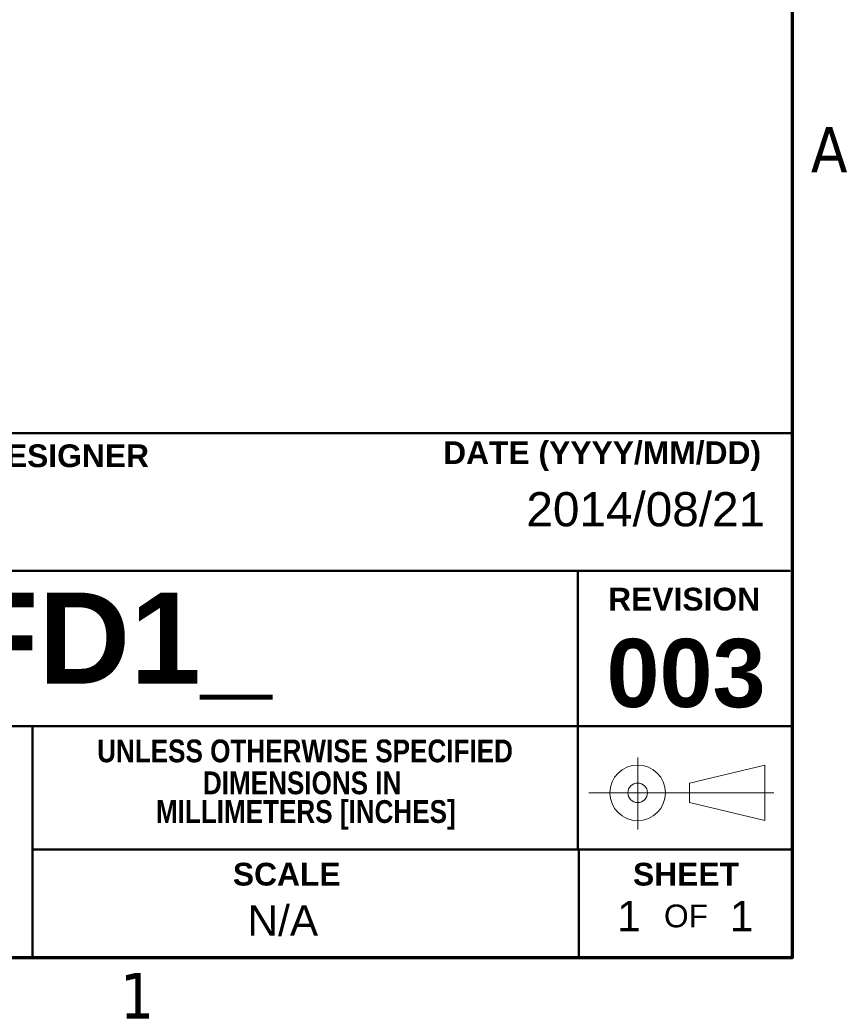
# Model space of a CAD drawing. Header units: inches. Extents: x 0.1 to 16.9, y 0.4 to 10.6.
# Tile 23 of 24: x 14.6 to 16.8, y 0.5 to 3.1. Entities that reach past the tile are written whole.
import ezdxf

# ---------------------------------------------------------------- set-up
doc = ezdxf.new("R2010")
doc.units = ezdxf.units.IN
doc.header["$MEASUREMENT"] = 0
doc.layers.add('Border (ANSI)', color=7, linetype='Continuous', lineweight=70)
doc.layers.add('Title (ANSI)', color=7, linetype='Continuous', lineweight=50)
doc.layers.add('FORMAT', color=5, linetype='Continuous', lineweight=25, true_color=0x0000ff)
doc.styles.add('Note Text (ANSI)', font='tahoma.ttf')
doc.styles.add('Text Style107', font='arialbd.ttf')
doc.styles.add('Text Style109', font='arialbd.ttf')
doc.styles.add('Text Style47', font='ARIALN.TTF')
doc.styles.add('Text Style50', font='arial.ttf')
doc.styles.add('Text Style55', font='arial.ttf')
doc.styles.add('Text Style59', font='arial.ttf')

# ---------------------------------------------------------------- blocks, each defined once
blk = doc.blocks.new('Borders Default Border')
at = {"layer": 'Border (ANSI)', "flags": 128}
blk.add_lwpolyline([(0.38, 0.62), (0.38, 10.38), (16.62, 10.38), (16.62, 0.62), (0.38, 0.62)], dxfattribs=at)
at = {"layer": 'Border (ANSI)', "char_height": 0.12, "attachment_point": 7, "style": 'Note Text (ANSI)'}
for s, insert in [('A', (16.669, 2.69)), ('1', (14.8479, 0.46))]:
    blk.add_mtext(s, dxfattribs=dict(at, insert=insert))
blk = doc.blocks.new('Title Blocks ICD TITLE BLOCK MM CUSTOMER')
at = {"layer": 'FORMAT', "color": 7, "linetype": 'Continuous', "lineweight": 5}
for p, q in [((10.854, 7.7199), (10.854, 7.5304)), ((10.991, 7.6528), (11.189, 7.7002)), ((11.189, 7.7002), (11.189, 7.5538)), ((10.991, 7.6528), (10.991, 7.6012)), ((11.2126, 7.627), (10.7256, 7.627)), ((10.991, 7.6012), (11.189, 7.5538))]:
    blk.add_line(p, q, dxfattribs=at)
for radius in [0.0732, 0.0258]:
    blk.add_circle((10.854, 7.627), radius, dxfattribs=at)
at = {"layer": 'Title (ANSI)'}
for p, q in [((3.2614, 8.5744), (11.2614, 8.5744)), ((11.2614, 8.5744), (11.2614, 7.4772)), ((3.2614, 8.212), (11.2564, 8.212)), ((10.6964, 8.2122), (10.6964, 7.4772)), ((7.2663, 7.8022), (11.2614, 7.8022)), ((9.2591, 7.1922), (9.2591, 7.8022)), ((9.2591, 7.4772), (11.2614, 7.4772)), ((10.6991, 7.4771), (10.6991, 7.1921)), ((11.2614, 7.1921), (3.2614, 7.1921))]:
    blk.add_line(p, q, dxfattribs=at)
at = {"layer": 'Title (ANSI)', "char_height": 0.06, "style": 'Note Text (ANSI)'}
for s, insert, width, attachment_point in [('\\fArial|b1|i0;\\H0.0600;DRAFTER/DESIGNER', (8.7045, 8.5144), 0.861768, 4), ('\\fArial|b1|i0;\\H0.0600;DATE (YYYY/MM/DD)', (11.1793, 8.5144), 0.838354, 6), ('\\fArial Narrow|b1|i0;\\H0.0600;DIMENSIONS IN', (9.9696, 7.6528), 0.838354, 5), ('\\fArial Narrow|b1|i0;\\H0.0600; MILLIMETERS [INCHES]', (9.9696, 7.5686), 0.838354, 5)]:
    blk.add_mtext(s, dxfattribs=dict(at, insert=insert, width=width, attachment_point=attachment_point))
at = {"layer": 'Title (ANSI)', "char_height": 0.06, "attachment_point": 5, "style": 'Note Text (ANSI)'}
for s, insert in [('\\fArial|b1|i0;\\H0.0600;REVISION', (10.9764, 8.137)), ('\\fArial Narrow|b1|i0;\\H0.0600;UNLESS OTHERWISE SPECIFIED', (9.9772, 7.737)), ('\\fArial|b1|i0;\\H0.0600;SCALE', (9.929, 7.4121)), ('\\fArial|b1|i0;\\H0.0600;SHEET', (10.9814, 7.4121)), ('\\fArial|b0|i0;\\H0.0600;OF', (10.9814, 7.3021))]:
    blk.add_mtext(s, dxfattribs=dict(at, insert=insert))
at = {"layer": 'Title (ANSI)'}
for tag, p, height, style in [('<TITLE_1>_001', (3.5458, 8.3375), 0.09, 'Text Style50'), ('DESIGNER_001', (8.7791, 8.3294), 0.09, 'Text Style50'), ('<DRAWN_DATE>_001', (10.5606, 8.3294), 0.09, 'Text Style50'), ('<PART_NUMBER>_001', (8.8273, 7.9147), 0.24, 'Text Style109'), ('Sheet_Size_001', (7.3651, 7.9055), 0.13, 'Text Style55'), ('<REVISION_NUMBER>_001', (10.7717, 7.8528), 0.18, 'Text Style107'), ('Sheet_Number_001', (10.8001, 7.2619), 0.08, 'Text Style59'), ('Number_of_sheets_001', (11.097, 7.2619), 0.08, 'Text Style59'), ('COPYRIGHT_YEAR_001', (4.6229, 7.2707), 0.07, 'Text Style47'), ('<SCALE>_001', (9.8254, 7.2503), 0.08, 'Text Style59')]:
    blk.add_attdef(tag, p, '', height=height, dxfattribs=dict(at, style=style))

msp = doc.modelspace()

# ---------------------------------------------------------------- block references
msp.add_blockref('Borders Default Border', (0, 0))
ref = msp.add_blockref('Title Blocks ICD TITLE BLOCK MM CUSTOMER', (5.3586, -6.5721))
ref.add_attrib('Sheet_Number_001', '1', (16.1587, 0.6898), dxfattribs={"layer": 'Title (ANSI)', "height": 0.08, "style": 'Text Style59'})
ref.add_attrib('Number_of_sheets_001', '1', (16.4556, 0.6898), dxfattribs={"layer": 'Title (ANSI)', "height": 0.08, "style": 'Text Style59'})
ref.add_attrib('<REVISION_NUMBER>_001', '003', (16.1303, 1.2807), dxfattribs={"layer": 'Title (ANSI)', "height": 0.18, "style": 'Text Style107'})
ref.add_attrib('<DRAWN_DATE>_001', '2014/08/21', (15.9193, 1.7573), dxfattribs={"layer": 'Title (ANSI)', "height": 0.09, "style": 'Text Style50'})
ref.add_attrib('<PART_NUMBER>_001', 'HFD1_', (14.1859, 1.3427), dxfattribs={"layer": 'Title (ANSI)', "height": 0.24, "style": 'Text Style109'})
ref.add_attrib('<SCALE>_001', 'N/A', (15.1841, 0.6782), dxfattribs={"layer": 'Title (ANSI)', "height": 0.08, "style": 'Text Style59'})

doc.saveas('drawing.dxf')
